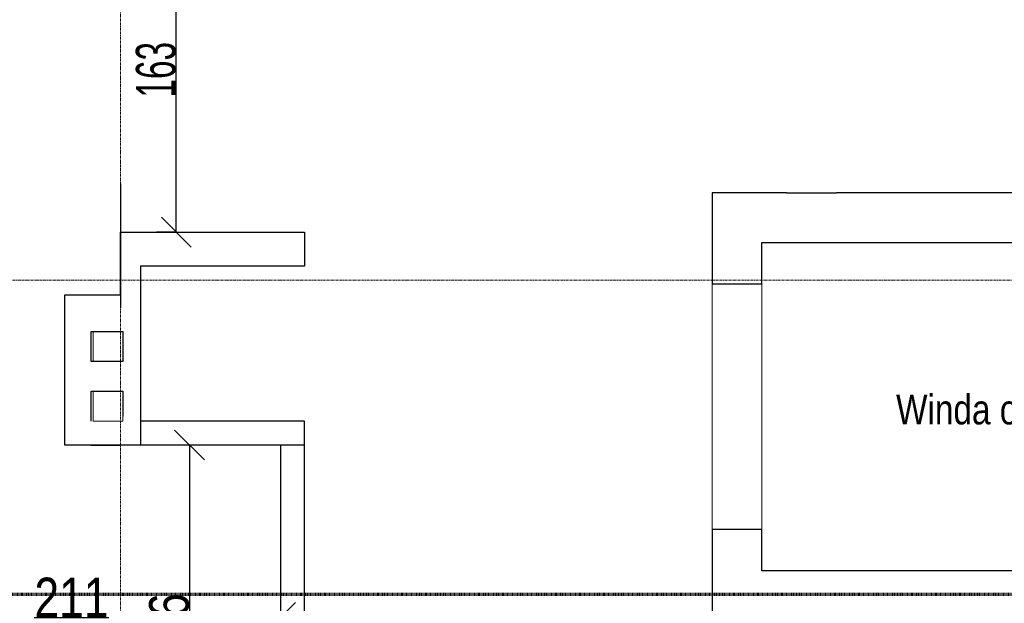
# Model space of a CAD drawing. Header units: millimetres. Extents: x -57334 to 14098, y -25409 to 16656.
# Tile 13 of 50: x -30341 to -25389, y -7308 to -4374. Entities that reach past the tile are written whole.
import ezdxf

# ---------------------------------------------------------------- set-up
doc = ezdxf.new("R2010")
doc.units = ezdxf.units.MM
doc.linetypes.add('Kreska', pattern=[6.35, 3.175, -3.175])
doc.linetypes.add('Linia siatki', pattern=[22.225, 12.7, -3.175, 3.175, -3.175])
for name, color, linetype, lineweight in [('A-ANNO-DIMS', 7, 'Continuous', 5), ('A-DETL-THIN', 7, 'Continuous', 5), ('A-WALL', 7, 'Continuous', 5), ('G-ANNO-SYMB', 7, 'Continuous', 5), ('G-ANNO-TEXT', 7, 'Continuous', 5), ('S-GRID', 7, 'Continuous', 5)]:
    doc.layers.add(name, color=color, linetype=linetype, lineweight=lineweight)
doc.styles.add('Arial_2', font='arial.ttf', dxfattribs={"width": 0.8, "height": 200})
doc.styles.add('Arial_4', font='arial.ttf', dxfattribs={"width": 0.8, "height": 150})
doc.styles.add('Arial_5', font='arial.ttf', dxfattribs={"width": 0.6, "height": 200})
doc.dimstyles.new('REVIT_standard', dxfattribs={"dimscale": 304.8, "dimtxt": 204.05188, "dimasz": 0.492126, "dimexe": 0.328084, "dimexo": 0.0625, "dimgap": 0, "dimtad": 1, "dimdec": 0, "dimlfac": 0.1, "dimzin": 0, "dimdsep": 46, "dimtxsty": 'Arial_2', "dimblk1": 'OBLIQUE', "dimblk2": 'OBLIQUE', "dimsah": 1, "dimcen": 0.09, "dimazin": 0, "dimtfac": 1, "dimtdec": 4, "dimtix": 1, "dimtmove": 0, "dimatfit": 3, "dimfxl": 0.328084, "dimfxlon": 1, "dimtvp": 1, "dimtolj": 1, "dimtzin": 0, "dimarcsym": 2})
doc.dimstyles.new('standard_wielkość_otworów', dxfattribs={"dimscale": 304.8, "dimtxt": 204.05188, "dimasz": 0.492126, "dimexe": 0.328084, "dimexo": 0.0625, "dimgap": 0, "dimtad": 1, "dimdec": 0, "dimlfac": 0.1, "dimzin": 0, "dimdsep": 46, "dimtxsty": 'Arial_5', "dimblk1": 'OBLIQUE', "dimblk2": 'OBLIQUE', "dimsah": 1, "dimcen": 0.09, "dimazin": 0, "dimtfac": 1, "dimtdec": 4, "dimtix": 1, "dimtmove": 0, "dimatfit": 3, "dimfxl": 0.328084, "dimfxlon": 1, "dimtvp": 1, "dimtolj": 1, "dimtzin": 0, "dimarcsym": 2})

# ---------------------------------------------------------------- blocks, each defined once
blk = doc.blocks.new('_Oblique')
at = {"color": 0, "linetype": 'ByBlock', "lineweight": -2}
blk.add_line((-0.5, -0.5), (0.5, 0.5), dxfattribs=at)
blk = doc.blocks.new('*D251')
at = {"layer": 'A-ANNO-DIMS', "color": 0, "lineweight": -2, "transparency": 16777216}
for p, q in [((-29553.4, -3809.4), (-29653.4, -3809.4)), ((-29553.4, -5442.6), (-29553.4, -3809.4)), ((-29553.4, -5442.6), (-29653.4, -5442.6))]:
    blk.add_line(p, q, dxfattribs=at)
at = {"layer": 'Defpoints', "color": 0, "transparency": 16777216}
for p in [(-29553.4, -3809.4), (-29553.4, -3809.4), (-29553.4, -5442.6)]:
    blk.add_point(p, dxfattribs=at)
at = {"layer": 'A-ANNO-DIMS', "color": 0, "lineweight": -2, "transparency": 16777216, "xscale": 150, "yscale": 150, "zscale": 150}
for p, rotation in [((-29553.4, -3809.4), 90), ((-29553.4, -5442.6), 270)]:
    blk.add_blockref('_Oblique', p, dxfattribs=dict(at, rotation=rotation))
at = {"layer": 'A-ANNO-DIMS', "color": 0, "transparency": 16777216, "insert": (-29655.6, -4626), "char_height": 200, "attachment_point": 5, "rotation": 90, "style": 'Arial_5'}
blk.add_mtext('\\A1;163', dxfattribs=at)
blk = doc.blocks.new('*D280')
at = {"layer": 'A-ANNO-DIMS', "color": 0, "lineweight": -2, "transparency": 16777216}
for p, q in [((-31133.4, -8355.4), (-31133.4, -7279.9)), ((-29028.4, -8355.4), (-29028.4, -7279.9)), ((-31133.4, -7379.9), (-29028.4, -7379.9))]:
    blk.add_line(p, q, dxfattribs=at)
at = {"layer": 'Defpoints', "color": 0, "transparency": 16777216}
for p in [(-29028.4, -7379.9), (-31133.4, -8374.4), (-29028.4, -8374.4)]:
    blk.add_point(p, dxfattribs=at)
at = {"layer": 'A-ANNO-DIMS', "color": 0, "lineweight": -2, "transparency": 16777216, "xscale": 150, "yscale": 150, "zscale": 150, "rotation": 180}
blk.add_blockref('_Oblique', (-31133.4, -7379.9), dxfattribs=at)
at = {"layer": 'A-ANNO-DIMS', "color": 0, "lineweight": -2, "transparency": 16777216, "xscale": 150, "yscale": 150, "zscale": 150}
blk.add_blockref('_Oblique', (-29028.4, -7379.9), dxfattribs=at)
at = {"layer": 'A-ANNO-DIMS', "color": 0, "transparency": 16777216, "insert": (-30080.9, -7279.5), "char_height": 200, "attachment_point": 5, "style": 'Arial_2'}
blk.add_mtext('\\A1;211', dxfattribs=at)
blk = doc.blocks.new('*D281')
at = {"layer": 'A-ANNO-DIMS', "color": 0, "lineweight": -2, "transparency": 16777216}
for p, q in [((-29047.5, -6512.6), (-29586.9, -6512.6)), ((-29486.9, -6512.6), (-29486.9, -8374.4)), ((-29047.5, -8374.4), (-29586.9, -8374.4))]:
    blk.add_line(p, q, dxfattribs=at)
at = {"layer": 'Defpoints', "color": 0, "transparency": 16777216}
for p in [(-29028.4, -6512.6), (-29486.9, -8374.4), (-29028.4, -8374.4)]:
    blk.add_point(p, dxfattribs=at)
at = {"layer": 'A-ANNO-DIMS', "color": 0, "lineweight": -2, "transparency": 16777216, "xscale": 150, "yscale": 150, "zscale": 150}
for p, rotation in [((-29486.9, -6512.6), 90), ((-29486.9, -8374.4), 270)]:
    blk.add_blockref('_Oblique', p, dxfattribs=dict(at, rotation=rotation))
at = {"layer": 'A-ANNO-DIMS', "color": 0, "transparency": 16777216, "insert": (-29589, -7443.5), "char_height": 200, "attachment_point": 5, "rotation": 90, "style": 'Arial_2'}
blk.add_mtext('\\A1;186', dxfattribs=at)

msp = doc.modelspace()

# ---------------------------------------------------------------- linework, layer by layer
for p, q in [((-26483.4, -5244.4), (-26233.4, -5244.4)), ((-29833.4, -5757.6), (-29833.4, -5442.6)), ((-29833.4, -5442.6), (-28908.4, -5442.6)), ((-28908.4, -5442.6), (-28908.4, -5612.6)), ((-28908.4, -5612.6), (-29733.4, -5612.6)), ((-29733.4, -5612.6), (-29733.4, -6512.6)), ((-30113.4, -6512.6), (-30113.4, -5757.6)), ((-30113.4, -5757.6), (-29983.4, -5757.6)), ((-29983.4, -5757.6), (-29833.4, -5757.6)), ((-28908.4, -6392.6), (-29733.4, -6392.6)), ((-28908.4, -6512.6), (-28908.4, -6392.6)), ((-28908.4, -6512.6), (-30113.4, -6512.6)), ((-28908.4, -6512.6), (-29908.4, -6512.6)), ((-29028.4, -10404.4), (-29028.4, -6512.6)), ((-28908.4, -10404.4), (-28908.4, -6512.6))]:
    msp.add_line(p, q)
at = {"layer": 'A-DETL-THIN'}
for p, q in [((-29972.3, -5942.6), (-29822.3, -5942.6)), ((-29972.3, -6092.6), (-29972.3, -5942.6)), ((-29972.3, -5942.6), (-29822.3, -5942.6)), ((-29972.3, -6092.6), (-29972.3, -5942.6)), ((-29822.3, -5942.6), (-29822.3, -6092.6)), ((-29822.3, -5942.6), (-29822.3, -6092.6)), ((-29822.3, -6092.6), (-29972.3, -6092.6)), ((-29822.3, -6092.6), (-29972.3, -6092.6)), ((-29972.3, -6242.6), (-29822.3, -6242.6)), ((-29972.3, -6392.6), (-29972.3, -6242.6)), ((-29972.3, -6242.6), (-29822.3, -6242.6)), ((-29972.3, -6392.6), (-29972.3, -6242.6)), ((-29822.3, -6242.6), (-29822.3, -6392.6)), ((-29822.3, -6242.6), (-29822.3, -6392.6)), ((-29822.3, -6392.6), (-29972.3, -6392.6)), ((-29822.3, -6392.6), (-29972.3, -6392.6))]:
    msp.add_line(p, q, dxfattribs=at)
at = {"layer": 'A-WALL', "lineweight": 25}
for p, q in [((-29833.4, -5199.4), (-29833.4, -5822.6)), ((-26483.4, -5244.4), (-26858.4, -5244.4)), ((-26858.4, -5244.4), (-26858.4, -5701.7)), ((-23958.4, -5244.4), (-26233.4, -5244.4)), ((-26608.4, -5701.7), (-26608.4, -5494.4)), ((-26608.4, -5494.4), (-24208.4, -5494.4)), ((-26858.4, -5701.7), (-26608.4, -5701.7)), ((-29982.3, -6092.6), (-29982.3, -5942.6)), ((-29982.3, -5942.6), (-29822.3, -5942.6)), ((-29822.3, -5942.6), (-29822.3, -6092.6)), ((-29822.3, -6092.6), (-29982.3, -6092.6)), ((-29982.3, -6392.6), (-29982.3, -6242.6)), ((-29982.3, -6242.6), (-29822.3, -6242.6)), ((-29822.3, -6242.6), (-29822.3, -6367.8)), ((-29983.4, -6512.6), (-29833.4, -6512.6)), ((-26858.4, -6937.1), (-26858.4, -7394.4)), ((-26608.4, -6937.1), (-26858.4, -6937.1)), ((-26608.4, -7144.4), (-26608.4, -6937.1)), ((-24208.4, -7144.4), (-26608.4, -7144.4))]:
    msp.add_line(p, q, dxfattribs=at)
at = {"layer": 'A-WALL', "color": 252, "true_color": 0x838383}
for p, q in [((-26858.4, -6937.1), (-26858.4, -5701.7)), ((-26608.4, -5701.7), (-26608.4, -6937.1))]:
    msp.add_line(p, q, dxfattribs=at)
at = {"layer": 'G-ANNO-SYMB', "linetype": 'Kreska', "lineweight": 70}
msp.add_line((-55829.6, -7263.1), (-675.3, -7263.1), dxfattribs=at)
at = {"layer": 'S-GRID', "linetype": 'Linia siatki'}
for p, q in [((-29833.4, 10521.6), (-29833.4, -21375.5)), ((-55866.7, -5684.4), (559.4, -5684.4))]:
    msp.add_line(p, q, dxfattribs=at)

# ---------------------------------------------------------------- texts
at = {"layer": 'G-ANNO-TEXT', "insert": (-25933.1, -6258.9), "char_height": 150, "width": 1436.624, "attachment_point": 1, "style": 'Arial_4'}
msp.add_mtext('Winda osobowa', dxfattribs=at)

# ---------------------------------------------------------------- dimensions: what is measured, and where the dimension line sits
at = {"layer": 'A-ANNO-DIMS', "color": 250, "true_color": 0x303030}
for base, p1, p2, dimstyle, override, picture, middle in [((-29553.4, -3809.4), (-29553.4, -5442.6), (-29553.4, -3809.4), 'standard_wielkość_otworów', {"dimpost": '<>', "dimfxl": 2050}, '*D251', (-29655.6, -4626)), ((-29486.9, -8374.4), (-29028.4, -6512.6), (-29028.4, -8374.4), 'REVIT_standard', {"dimpost": '<>', "dimfxl": 3450}, '*D281', (-29589, -7443.5))]:
    dim = msp.add_linear_dim(base=base, p1=p1, p2=p2, angle=90, dimstyle=dimstyle, override=override, dxfattribs=at)
    dim.commit()
    dim.dimension.update_dxf_attribs({"geometry": picture, "text_midpoint": middle})
dim = msp.add_linear_dim(base=(-29028.4160231, -7379.9408508), p1=(-31133.4160231, -8374.407452), p2=(-29028.4160231, -8374.407452), dimstyle='REVIT_standard', override={"dimpost": '<>', "dimfxl": 3450}, dxfattribs=at)
dim.commit()
dim.dimension.update_dxf_attribs({"geometry": '*D280', "text_midpoint": (-30080.9160231, -7279.5315739)})

doc.saveas('drawing.dxf')
